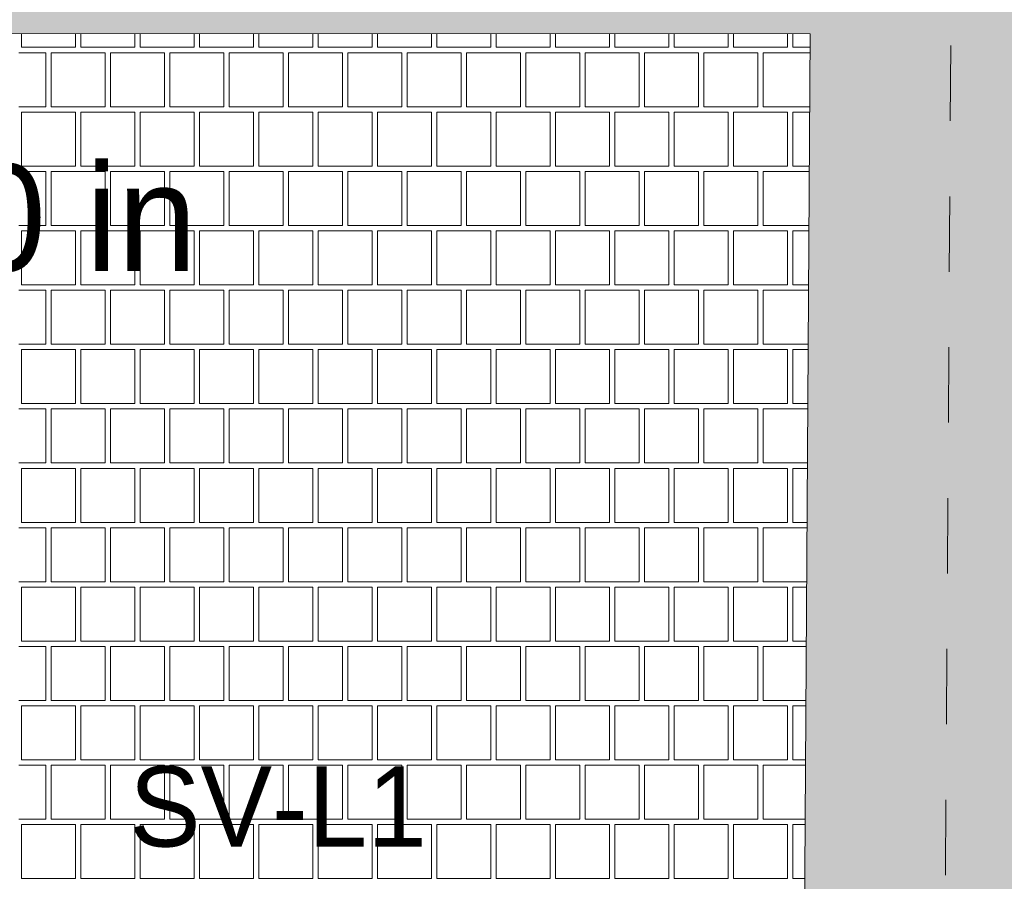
# Paper-space layout 'SA-902 Ruumi 103 siseviimistlused' of a CAD drawing. Header units: millimetres. Extents: x 15 to 415, y 5 to 292.
# Tile 41 of 71: x 117 to 135, y 170 to 186. Entities that reach past the tile are written whole.
import ezdxf
from ezdxf.xclip import XClip

# ---------------------------------------------------------------- set-up
doc = ezdxf.new("R2010")
doc.units = ezdxf.units.MM
doc.header["$MEASUREMENT"] = 0
doc.header["$XCLIPFRAME"] = 2
doc.linetypes.add('Small Dashed', pattern=[2.822222, 1.411111, -1.411111])
for name, color, linetype in [('AR - Seinad SS.ol', 7, 'Continuous'), ('AR - Talad', 7, 'Continuous'), ('SA - põrandaviimistlus', 7, 'Continuous'), ('SA - tähistused - seinteviimistlus', 7, 'Continuous'), ('Tsoonid - Neto', 7, 'Continuous')]:
    doc.layers.add(name, color=color, linetype=linetype)
doc.styles.add('GENERATED_STYLE_1', font='txt')
doc.styles.add('GENERATED_STYLE_3', font='txt')

# ---------------------------------------------------------------- blocks, each defined once
blk = doc.blocks.new('*X2')
at = {"layer": 'SA - põrandaviimistlus', "color": 254, "linetype": 'Continuous', "lineweight": 13}
for p, q in [((116.545, 185.739), (116.545, 185.484)), ((117.555, 185.484), (117.555, 185.739)), ((117.656, 185.739), (117.656, 185.484)), ((118.666, 185.484), (118.666, 185.739)), ((118.767, 185.739), (118.767, 185.484)), ((119.777, 185.484), (119.777, 185.739)), ((119.878, 185.739), (119.878, 185.484)), ((120.888, 185.484), (120.888, 185.739)), ((120.989, 185.739), (120.989, 185.484)), ((121.999, 185.484), (121.999, 185.739)), ((122.1, 185.739), (122.1, 185.484)), ((123.11, 185.484), (123.11, 185.739)), ((123.211, 185.739), (123.211, 185.484)), ((124.221, 185.484), (124.221, 185.739)), ((124.322, 185.739), (124.322, 185.484)), ((125.332, 185.484), (125.332, 185.739)), ((125.433, 185.739), (125.433, 185.484)), ((126.443, 185.484), (126.443, 185.739)), ((126.544, 185.739), (126.544, 185.484)), ((127.554, 185.484), (127.554, 185.739)), ((127.655, 185.739), (127.655, 185.484)), ((128.665, 185.484), (128.665, 185.739)), ((128.766, 185.739), (128.766, 185.484)), ((129.776, 185.484), (129.776, 185.739)), ((129.877, 185.739), (129.877, 185.484)), ((130.887, 185.484), (130.887, 185.739)), ((130.988, 185.739), (130.988, 185.484)), ((116.545, 185.484), (117.555, 185.484)), ((117.656, 185.484), (118.666, 185.484)), ((118.767, 185.484), (119.777, 185.484)), ((119.878, 185.484), (120.888, 185.484)), ((120.989, 185.484), (121.999, 185.484)), ((122.1, 185.484), (123.11, 185.484)), ((123.211, 185.484), (124.221, 185.484)), ((124.322, 185.484), (125.332, 185.484)), ((125.433, 185.484), (126.443, 185.484)), ((126.544, 185.484), (127.554, 185.484)), ((127.655, 185.484), (128.665, 185.484)), ((128.766, 185.484), (129.776, 185.484)), ((129.877, 185.484), (130.887, 185.484)), ((130.988, 185.484), (131.308, 185.484)), ((116.999, 185.383), (116.494, 185.383)), ((116.999, 184.373), (116.999, 185.383)), ((118.11, 185.383), (117.1, 185.383)), ((117.1, 185.383), (117.1, 184.373)), ((118.11, 184.373), (118.11, 185.383)), ((118.211, 184.373), (118.211, 185.383)), ((118.211, 185.383), (118.716, 185.383)), ((119.221, 185.383), (118.716, 185.383)), ((119.221, 184.373), (119.221, 185.383)), ((120.332, 185.383), (119.322, 185.383)), ((119.322, 185.383), (119.322, 184.373)), ((120.332, 184.373), (120.332, 185.383)), ((120.433, 184.373), (120.433, 185.383)), ((120.433, 185.383), (120.938, 185.383)), ((121.443, 185.383), (120.938, 185.383)), ((121.443, 184.373), (121.443, 185.383)), ((122.554, 185.383), (121.544, 185.383)), ((121.544, 185.383), (121.544, 184.373)), ((122.554, 184.373), (122.554, 185.383)), ((122.655, 184.373), (122.655, 185.383)), ((122.655, 185.383), (123.16, 185.383)), ((123.665, 185.383), (123.16, 185.383)), ((123.665, 184.373), (123.665, 185.383)), ((124.776, 185.383), (123.766, 185.383)), ((123.766, 185.383), (123.766, 184.373)), ((124.776, 184.373), (124.776, 185.383)), ((124.877, 184.373), (124.877, 185.383)), ((124.877, 185.383), (125.382, 185.383)), ((125.887, 185.383), (125.382, 185.383)), ((125.887, 184.373), (125.887, 185.383)), ((126.998, 185.383), (125.988, 185.383)), ((125.988, 185.383), (125.988, 184.373)), ((126.998, 184.373), (126.998, 185.383)), ((127.099, 184.373), (127.099, 185.383)), ((127.099, 185.383), (127.604, 185.383)), ((128.109, 185.383), (127.604, 185.383)), ((128.109, 184.373), (128.109, 185.383)), ((129.22, 185.383), (128.21, 185.383)), ((128.21, 185.383), (128.21, 184.373)), ((129.22, 184.373), (129.22, 185.383)), ((129.321, 184.373), (129.321, 185.383)), ((129.321, 185.383), (129.826, 185.383)), ((130.331, 185.383), (129.826, 185.383)), ((130.331, 184.373), (130.331, 185.383)), ((131.308, 185.383), (130.432, 185.383)), ((130.432, 185.383), (130.432, 184.373)), ((116.494, 184.373), (116.999, 184.373)), ((117.1, 184.373), (118.11, 184.373)), ((118.716, 184.373), (118.211, 184.373)), ((118.716, 184.373), (119.221, 184.373)), ((119.322, 184.373), (120.332, 184.373)), ((120.938, 184.373), (120.433, 184.373)), ((120.938, 184.373), (121.443, 184.373)), ((121.544, 184.373), (122.554, 184.373)), ((123.16, 184.373), (122.655, 184.373)), ((123.16, 184.373), (123.665, 184.373)), ((123.766, 184.373), (124.776, 184.373)), ((125.382, 184.373), (124.877, 184.373)), ((125.382, 184.373), (125.887, 184.373)), ((125.988, 184.373), (126.998, 184.373)), ((127.604, 184.373), (127.099, 184.373)), ((127.604, 184.373), (128.109, 184.373)), ((128.21, 184.373), (129.22, 184.373)), ((129.826, 184.373), (129.321, 184.373)), ((129.826, 184.373), (130.331, 184.373)), ((130.432, 184.373), (131.301, 184.373)), ((117.555, 184.272), (116.545, 184.272)), ((116.545, 184.272), (116.545, 183.262)), ((117.555, 183.262), (117.555, 184.272)), ((118.666, 184.272), (117.656, 184.272)), ((117.656, 184.272), (117.656, 183.262)), ((118.666, 183.262), (118.666, 184.272)), ((119.777, 184.272), (118.767, 184.272)), ((118.767, 184.272), (118.767, 183.262)), ((119.777, 183.262), (119.777, 184.272)), ((120.888, 184.272), (119.878, 184.272)), ((119.878, 184.272), (119.878, 183.262)), ((120.888, 183.262), (120.888, 184.272)), ((121.999, 184.272), (120.989, 184.272)), ((120.989, 184.272), (120.989, 183.262)), ((121.999, 183.262), (121.999, 184.272)), ((123.11, 184.272), (122.1, 184.272)), ((122.1, 184.272), (122.1, 183.262)), ((123.11, 183.262), (123.11, 184.272)), ((124.221, 184.272), (123.211, 184.272)), ((123.211, 184.272), (123.211, 183.262)), ((124.221, 183.262), (124.221, 184.272)), ((125.332, 184.272), (124.322, 184.272)), ((124.322, 184.272), (124.322, 183.262)), ((125.332, 183.262), (125.332, 184.272)), ((126.443, 184.272), (125.433, 184.272)), ((125.433, 184.272), (125.433, 183.262)), ((126.443, 183.262), (126.443, 184.272)), ((127.554, 184.272), (126.544, 184.272)), ((126.544, 184.272), (126.544, 183.262)), ((127.554, 183.262), (127.554, 184.272)), ((128.665, 184.272), (127.655, 184.272)), ((127.655, 184.272), (127.655, 183.262)), ((128.665, 183.262), (128.665, 184.272)), ((129.776, 184.272), (128.766, 184.272)), ((128.766, 184.272), (128.766, 183.262)), ((129.776, 183.262), (129.776, 184.272)), ((130.887, 184.272), (129.877, 184.272)), ((129.877, 184.272), (129.877, 183.262)), ((130.887, 183.262), (130.887, 184.272)), ((131.301, 184.272), (130.988, 184.272)), ((130.988, 184.272), (130.988, 183.262)), ((116.545, 183.262), (117.555, 183.262)), ((117.656, 183.262), (118.666, 183.262)), ((118.767, 183.262), (119.777, 183.262)), ((119.878, 183.262), (120.888, 183.262)), ((120.989, 183.262), (121.999, 183.262)), ((122.1, 183.262), (123.11, 183.262)), ((123.211, 183.262), (124.221, 183.262)), ((124.322, 183.262), (125.332, 183.262)), ((125.433, 183.262), (126.443, 183.262)), ((126.544, 183.262), (127.554, 183.262)), ((127.655, 183.262), (128.665, 183.262)), ((128.766, 183.262), (129.776, 183.262)), ((129.877, 183.262), (130.887, 183.262)), ((130.988, 183.262), (131.294, 183.262)), ((116.999, 183.161), (116.494, 183.161)), ((116.999, 182.151), (116.999, 183.161)), ((118.11, 183.161), (117.1, 183.161)), ((117.1, 183.161), (117.1, 182.151)), ((118.11, 182.151), (118.11, 183.161)), ((118.211, 182.151), (118.211, 183.161)), ((118.211, 183.161), (118.716, 183.161)), ((119.221, 183.161), (118.716, 183.161)), ((119.221, 182.151), (119.221, 183.161)), ((120.332, 183.161), (119.322, 183.161)), ((119.322, 183.161), (119.322, 182.151)), ((120.332, 182.151), (120.332, 183.161)), ((120.433, 182.151), (120.433, 183.161)), ((120.433, 183.161), (120.938, 183.161)), ((121.443, 183.161), (120.938, 183.161)), ((121.443, 182.151), (121.443, 183.161)), ((122.554, 183.161), (121.544, 183.161)), ((121.544, 183.161), (121.544, 182.151)), ((122.554, 182.151), (122.554, 183.161)), ((122.655, 182.151), (122.655, 183.161)), ((122.655, 183.161), (123.16, 183.161)), ((123.665, 183.161), (123.16, 183.161)), ((123.665, 182.151), (123.665, 183.161)), ((124.776, 183.161), (123.766, 183.161)), ((123.766, 183.161), (123.766, 182.151)), ((124.776, 182.151), (124.776, 183.161)), ((124.877, 182.151), (124.877, 183.161)), ((124.877, 183.161), (125.382, 183.161)), ((125.887, 183.161), (125.382, 183.161)), ((125.887, 182.151), (125.887, 183.161)), ((126.998, 183.161), (125.988, 183.161)), ((125.988, 183.161), (125.988, 182.151)), ((126.998, 182.151), (126.998, 183.161)), ((127.099, 182.151), (127.099, 183.161)), ((127.099, 183.161), (127.604, 183.161)), ((128.109, 183.161), (127.604, 183.161)), ((128.109, 182.151), (128.109, 183.161)), ((129.22, 183.161), (128.21, 183.161)), ((128.21, 183.161), (128.21, 182.151)), ((129.22, 182.151), (129.22, 183.161)), ((129.321, 182.151), (129.321, 183.161)), ((129.321, 183.161), (129.826, 183.161)), ((130.331, 183.161), (129.826, 183.161)), ((130.331, 182.151), (130.331, 183.161)), ((131.294, 183.161), (130.432, 183.161)), ((130.432, 183.161), (130.432, 182.151)), ((116.494, 182.151), (116.999, 182.151)), ((117.1, 182.151), (118.11, 182.151)), ((118.716, 182.151), (118.211, 182.151)), ((118.716, 182.151), (119.221, 182.151)), ((119.322, 182.151), (120.332, 182.151)), ((120.938, 182.151), (120.433, 182.151)), ((120.938, 182.151), (121.443, 182.151)), ((121.544, 182.151), (122.554, 182.151)), ((123.16, 182.151), (122.655, 182.151)), ((123.16, 182.151), (123.665, 182.151)), ((123.766, 182.151), (124.776, 182.151)), ((125.382, 182.151), (124.877, 182.151)), ((125.382, 182.151), (125.887, 182.151)), ((125.988, 182.151), (126.998, 182.151)), ((127.604, 182.151), (127.099, 182.151)), ((127.604, 182.151), (128.109, 182.151)), ((128.21, 182.151), (129.22, 182.151)), ((129.826, 182.151), (129.321, 182.151)), ((129.826, 182.151), (130.331, 182.151)), ((130.432, 182.151), (131.287, 182.151)), ((117.555, 182.05), (116.545, 182.05)), ((116.545, 182.05), (116.545, 181.04)), ((117.555, 181.04), (117.555, 182.05)), ((118.666, 182.05), (117.656, 182.05)), ((117.656, 182.05), (117.656, 181.04)), ((118.666, 181.04), (118.666, 182.05)), ((119.777, 182.05), (118.767, 182.05)), ((118.767, 182.05), (118.767, 181.04)), ((119.777, 181.04), (119.777, 182.05)), ((120.888, 182.05), (119.878, 182.05)), ((119.878, 182.05), (119.878, 181.04)), ((120.888, 181.04), (120.888, 182.05)), ((121.999, 182.05), (120.989, 182.05)), ((120.989, 182.05), (120.989, 181.04)), ((121.999, 181.04), (121.999, 182.05)), ((123.11, 182.05), (122.1, 182.05)), ((122.1, 182.05), (122.1, 181.04)), ((123.11, 181.04), (123.11, 182.05)), ((124.221, 182.05), (123.211, 182.05)), ((123.211, 182.05), (123.211, 181.04)), ((124.221, 181.04), (124.221, 182.05)), ((125.332, 182.05), (124.322, 182.05)), ((124.322, 182.05), (124.322, 181.04)), ((125.332, 181.04), (125.332, 182.05)), ((126.443, 182.05), (125.433, 182.05)), ((125.433, 182.05), (125.433, 181.04)), ((126.443, 181.04), (126.443, 182.05)), ((127.554, 182.05), (126.544, 182.05)), ((126.544, 182.05), (126.544, 181.04)), ((127.554, 181.04), (127.554, 182.05)), ((128.665, 182.05), (127.655, 182.05)), ((127.655, 182.05), (127.655, 181.04)), ((128.665, 181.04), (128.665, 182.05)), ((129.776, 182.05), (128.766, 182.05)), ((128.766, 182.05), (128.766, 181.04)), ((129.776, 181.04), (129.776, 182.05)), ((130.887, 182.05), (129.877, 182.05)), ((129.877, 182.05), (129.877, 181.04)), ((130.887, 181.04), (130.887, 182.05)), ((131.287, 182.05), (130.988, 182.05)), ((130.988, 182.05), (130.988, 181.04)), ((116.545, 181.04), (117.555, 181.04)), ((117.656, 181.04), (118.666, 181.04)), ((118.767, 181.04), (119.777, 181.04)), ((119.878, 181.04), (120.888, 181.04)), ((120.989, 181.04), (121.999, 181.04)), ((122.1, 181.04), (123.11, 181.04)), ((123.211, 181.04), (124.221, 181.04)), ((124.322, 181.04), (125.332, 181.04)), ((125.433, 181.04), (126.443, 181.04)), ((126.544, 181.04), (127.554, 181.04)), ((127.655, 181.04), (128.665, 181.04)), ((128.766, 181.04), (129.776, 181.04)), ((129.877, 181.04), (130.887, 181.04)), ((130.988, 181.04), (131.28, 181.04)), ((116.999, 180.939), (116.494, 180.939)), ((116.999, 179.929), (116.999, 180.939)), ((118.11, 180.939), (117.1, 180.939)), ((117.1, 180.939), (117.1, 179.929)), ((118.11, 179.929), (118.11, 180.939)), ((118.211, 179.929), (118.211, 180.939)), ((118.211, 180.939), (118.716, 180.939)), ((119.221, 180.939), (118.716, 180.939)), ((119.221, 179.929), (119.221, 180.939)), ((120.332, 180.939), (119.322, 180.939)), ((119.322, 180.939), (119.322, 179.929)), ((120.332, 179.929), (120.332, 180.939)), ((120.433, 179.929), (120.433, 180.939)), ((120.433, 180.939), (120.938, 180.939)), ((121.443, 180.939), (120.938, 180.939)), ((121.443, 179.929), (121.443, 180.939)), ((122.554, 180.939), (121.544, 180.939)), ((121.544, 180.939), (121.544, 179.929)), ((122.554, 179.929), (122.554, 180.939)), ((122.655, 179.929), (122.655, 180.939)), ((122.655, 180.939), (123.16, 180.939)), ((123.665, 180.939), (123.16, 180.939)), ((123.665, 179.929), (123.665, 180.939)), ((124.776, 180.939), (123.766, 180.939)), ((123.766, 180.939), (123.766, 179.929)), ((124.776, 179.929), (124.776, 180.939)), ((124.877, 179.929), (124.877, 180.939)), ((124.877, 180.939), (125.382, 180.939)), ((125.887, 180.939), (125.382, 180.939)), ((125.887, 179.929), (125.887, 180.939)), ((126.998, 180.939), (125.988, 180.939)), ((125.988, 180.939), (125.988, 179.929)), ((126.998, 179.929), (126.998, 180.939)), ((127.099, 179.929), (127.099, 180.939)), ((127.099, 180.939), (127.604, 180.939)), ((128.109, 180.939), (127.604, 180.939)), ((128.109, 179.929), (128.109, 180.939)), ((129.22, 180.939), (128.21, 180.939)), ((128.21, 180.939), (128.21, 179.929)), ((129.22, 179.929), (129.22, 180.939)), ((129.321, 179.929), (129.321, 180.939)), ((129.321, 180.939), (129.826, 180.939)), ((130.331, 180.939), (129.826, 180.939)), ((130.331, 179.929), (130.331, 180.939)), ((131.28, 180.939), (130.432, 180.939)), ((130.432, 180.939), (130.432, 179.929)), ((116.494, 179.929), (116.999, 179.929)), ((117.1, 179.929), (118.11, 179.929)), ((118.716, 179.929), (118.211, 179.929)), ((118.716, 179.929), (119.221, 179.929)), ((119.322, 179.929), (120.332, 179.929)), ((120.938, 179.929), (120.433, 179.929)), ((120.938, 179.929), (121.443, 179.929)), ((121.544, 179.929), (122.554, 179.929)), ((123.16, 179.929), (122.655, 179.929)), ((123.16, 179.929), (123.665, 179.929)), ((123.766, 179.929), (124.776, 179.929)), ((125.382, 179.929), (124.877, 179.929)), ((125.382, 179.929), (125.887, 179.929)), ((125.988, 179.929), (126.998, 179.929)), ((127.604, 179.929), (127.099, 179.929)), ((127.604, 179.929), (128.109, 179.929)), ((128.21, 179.929), (129.22, 179.929)), ((129.826, 179.929), (129.321, 179.929)), ((129.826, 179.929), (130.331, 179.929)), ((130.432, 179.929), (131.273, 179.929)), ((117.555, 179.828), (116.545, 179.828)), ((116.545, 179.828), (116.545, 178.818)), ((117.555, 178.818), (117.555, 179.828)), ((118.666, 179.828), (117.656, 179.828)), ((117.656, 179.828), (117.656, 178.818)), ((118.666, 178.818), (118.666, 179.828)), ((119.777, 179.828), (118.767, 179.828)), ((118.767, 179.828), (118.767, 178.818)), ((119.777, 178.818), (119.777, 179.828)), ((120.888, 179.828), (119.878, 179.828)), ((119.878, 179.828), (119.878, 178.818)), ((120.888, 178.818), (120.888, 179.828)), ((121.999, 179.828), (120.989, 179.828)), ((120.989, 179.828), (120.989, 178.818)), ((121.999, 178.818), (121.999, 179.828)), ((123.11, 179.828), (122.1, 179.828)), ((122.1, 179.828), (122.1, 178.818)), ((123.11, 178.818), (123.11, 179.828)), ((124.221, 179.828), (123.211, 179.828)), ((123.211, 179.828), (123.211, 178.818)), ((124.221, 178.818), (124.221, 179.828)), ((125.332, 179.828), (124.322, 179.828)), ((124.322, 179.828), (124.322, 178.818)), ((125.332, 178.818), (125.332, 179.828)), ((126.443, 179.828), (125.433, 179.828)), ((125.433, 179.828), (125.433, 178.818)), ((126.443, 178.818), (126.443, 179.828)), ((127.554, 179.828), (126.544, 179.828)), ((126.544, 179.828), (126.544, 178.818)), ((127.554, 178.818), (127.554, 179.828)), ((128.665, 179.828), (127.655, 179.828)), ((127.655, 179.828), (127.655, 178.818)), ((128.665, 178.818), (128.665, 179.828)), ((129.776, 179.828), (128.766, 179.828)), ((128.766, 179.828), (128.766, 178.818)), ((129.776, 178.818), (129.776, 179.828)), ((130.887, 179.828), (129.877, 179.828)), ((129.877, 179.828), (129.877, 178.818)), ((130.887, 178.818), (130.887, 179.828)), ((131.273, 179.828), (130.988, 179.828)), ((130.988, 179.828), (130.988, 178.818)), ((116.545, 178.818), (117.555, 178.818)), ((117.656, 178.818), (118.666, 178.818)), ((118.767, 178.818), (119.777, 178.818)), ((119.878, 178.818), (120.888, 178.818)), ((120.989, 178.818), (121.999, 178.818)), ((122.1, 178.818), (123.11, 178.818)), ((123.211, 178.818), (124.221, 178.818)), ((124.322, 178.818), (125.332, 178.818)), ((125.433, 178.818), (126.443, 178.818)), ((126.544, 178.818), (127.554, 178.818)), ((127.655, 178.818), (128.665, 178.818)), ((128.766, 178.818), (129.776, 178.818)), ((129.877, 178.818), (130.887, 178.818)), ((130.988, 178.818), (131.266, 178.818)), ((116.999, 178.717), (116.494, 178.717)), ((116.999, 177.707), (116.999, 178.717)), ((118.11, 178.717), (117.1, 178.717)), ((117.1, 178.717), (117.1, 177.707)), ((118.11, 177.707), (118.11, 178.717)), ((118.211, 177.707), (118.211, 178.717)), ((118.211, 178.717), (118.716, 178.717)), ((119.221, 178.717), (118.716, 178.717)), ((119.221, 177.707), (119.221, 178.717)), ((120.332, 178.717), (119.322, 178.717)), ((119.322, 178.717), (119.322, 177.707)), ((120.332, 177.707), (120.332, 178.717)), ((120.433, 177.707), (120.433, 178.717)), ((120.433, 178.717), (120.938, 178.717)), ((121.443, 178.717), (120.938, 178.717)), ((121.443, 177.707), (121.443, 178.717)), ((122.554, 178.717), (121.544, 178.717)), ((121.544, 178.717), (121.544, 177.707)), ((122.554, 177.707), (122.554, 178.717)), ((122.655, 177.707), (122.655, 178.717)), ((122.655, 178.717), (123.16, 178.717)), ((123.665, 178.717), (123.16, 178.717)), ((123.665, 177.707), (123.665, 178.717)), ((124.776, 178.717), (123.766, 178.717)), ((123.766, 178.717), (123.766, 177.707)), ((124.776, 177.707), (124.776, 178.717)), ((124.877, 177.707), (124.877, 178.717)), ((124.877, 178.717), (125.382, 178.717)), ((125.887, 178.717), (125.382, 178.717)), ((125.887, 177.707), (125.887, 178.717)), ((126.998, 178.717), (125.988, 178.717)), ((125.988, 178.717), (125.988, 177.707)), ((126.998, 177.707), (126.998, 178.717)), ((127.099, 177.707), (127.099, 178.717)), ((127.099, 178.717), (127.604, 178.717)), ((128.109, 178.717), (127.604, 178.717)), ((128.109, 177.707), (128.109, 178.717)), ((129.22, 178.717), (128.21, 178.717)), ((128.21, 178.717), (128.21, 177.707)), ((129.22, 177.707), (129.22, 178.717)), ((129.321, 177.707), (129.321, 178.717)), ((129.321, 178.717), (129.826, 178.717)), ((130.331, 178.717), (129.826, 178.717)), ((130.331, 177.707), (130.331, 178.717)), ((131.265, 178.717), (130.432, 178.717)), ((130.432, 178.717), (130.432, 177.707)), ((116.494, 177.707), (116.999, 177.707)), ((117.1, 177.707), (118.11, 177.707)), ((118.716, 177.707), (118.211, 177.707)), ((118.716, 177.707), (119.221, 177.707)), ((119.322, 177.707), (120.332, 177.707)), ((120.938, 177.707), (120.433, 177.707)), ((120.938, 177.707), (121.443, 177.707)), ((121.544, 177.707), (122.554, 177.707)), ((123.16, 177.707), (122.655, 177.707)), ((123.16, 177.707), (123.665, 177.707)), ((123.766, 177.707), (124.776, 177.707)), ((125.382, 177.707), (124.877, 177.707)), ((125.382, 177.707), (125.887, 177.707)), ((125.988, 177.707), (126.998, 177.707)), ((127.604, 177.707), (127.099, 177.707)), ((127.604, 177.707), (128.109, 177.707)), ((128.21, 177.707), (129.22, 177.707)), ((129.826, 177.707), (129.321, 177.707)), ((129.826, 177.707), (130.331, 177.707)), ((130.432, 177.707), (131.259, 177.707)), ((117.555, 177.606), (116.545, 177.606)), ((116.545, 177.606), (116.545, 176.596)), ((117.555, 176.596), (117.555, 177.606)), ((118.666, 177.606), (117.656, 177.606)), ((117.656, 177.606), (117.656, 176.596)), ((118.666, 176.596), (118.666, 177.606)), ((119.777, 177.606), (118.767, 177.606)), ((118.767, 177.606), (118.767, 176.596)), ((119.777, 176.596), (119.777, 177.606)), ((120.888, 177.606), (119.878, 177.606)), ((119.878, 177.606), (119.878, 176.596)), ((120.888, 176.596), (120.888, 177.606)), ((121.999, 177.606), (120.989, 177.606)), ((120.989, 177.606), (120.989, 176.596)), ((121.999, 176.596), (121.999, 177.606)), ((123.11, 177.606), (122.1, 177.606)), ((122.1, 177.606), (122.1, 176.596)), ((123.11, 176.596), (123.11, 177.606)), ((124.221, 177.606), (123.211, 177.606)), ((123.211, 177.606), (123.211, 176.596)), ((124.221, 176.596), (124.221, 177.606)), ((125.332, 177.606), (124.322, 177.606)), ((124.322, 177.606), (124.322, 176.596)), ((125.332, 176.596), (125.332, 177.606)), ((126.443, 177.606), (125.433, 177.606)), ((125.433, 177.606), (125.433, 176.596)), ((126.443, 176.596), (126.443, 177.606)), ((127.554, 177.606), (126.544, 177.606)), ((126.544, 177.606), (126.544, 176.596)), ((127.554, 176.596), (127.554, 177.606)), ((128.665, 177.606), (127.655, 177.606)), ((127.655, 177.606), (127.655, 176.596)), ((128.665, 176.596), (128.665, 177.606)), ((129.776, 177.606), (128.766, 177.606)), ((128.766, 177.606), (128.766, 176.596)), ((129.776, 176.596), (129.776, 177.606)), ((130.887, 177.606), (129.877, 177.606)), ((129.877, 177.606), (129.877, 176.596)), ((130.887, 176.596), (130.887, 177.606)), ((131.258, 177.606), (130.988, 177.606)), ((130.988, 177.606), (130.988, 176.596)), ((116.999, 176.495), (116.494, 176.495)), ((116.545, 176.596), (117.555, 176.596)), ((116.999, 175.485), (116.999, 176.495)), ((118.11, 176.495), (117.1, 176.495)), ((117.1, 176.495), (117.1, 175.485)), ((117.656, 176.596), (118.666, 176.596)), ((118.11, 175.485), (118.11, 176.495)), ((118.211, 175.485), (118.211, 176.495)), ((118.211, 176.495), (118.716, 176.495)), ((119.221, 176.495), (118.716, 176.495)), ((118.767, 176.596), (119.777, 176.596)), ((119.221, 175.485), (119.221, 176.495)), ((120.332, 176.495), (119.322, 176.495)), ((119.322, 176.495), (119.322, 175.485)), ((119.878, 176.596), (120.888, 176.596)), ((120.332, 175.485), (120.332, 176.495)), ((120.433, 175.485), (120.433, 176.495)), ((120.433, 176.495), (120.938, 176.495)), ((121.443, 176.495), (120.938, 176.495)), ((120.989, 176.596), (121.999, 176.596)), ((121.443, 175.485), (121.443, 176.495)), ((122.554, 176.495), (121.544, 176.495)), ((121.544, 176.495), (121.544, 175.485)), ((122.1, 176.596), (123.11, 176.596)), ((122.554, 175.485), (122.554, 176.495)), ((122.655, 175.485), (122.655, 176.495)), ((122.655, 176.495), (123.16, 176.495)), ((123.665, 176.495), (123.16, 176.495)), ((123.211, 176.596), (124.221, 176.596)), ((123.665, 175.485), (123.665, 176.495)), ((124.776, 176.495), (123.766, 176.495)), ((123.766, 176.495), (123.766, 175.485)), ((124.322, 176.596), (125.332, 176.596)), ((124.776, 175.485), (124.776, 176.495)), ((124.877, 175.485), (124.877, 176.495)), ((124.877, 176.495), (125.382, 176.495)), ((125.887, 176.495), (125.382, 176.495)), ((125.433, 176.596), (126.443, 176.596)), ((125.887, 175.485), (125.887, 176.495)), ((126.998, 176.495), (125.988, 176.495)), ((125.988, 176.495), (125.988, 175.485)), ((126.544, 176.596), (127.554, 176.596)), ((126.998, 175.485), (126.998, 176.495)), ((127.099, 175.485), (127.099, 176.495)), ((127.099, 176.495), (127.604, 176.495)), ((128.109, 176.495), (127.604, 176.495)), ((127.655, 176.596), (128.665, 176.596)), ((128.109, 175.485), (128.109, 176.495)), ((129.22, 176.495), (128.21, 176.495)), ((128.21, 176.495), (128.21, 175.485)), ((128.766, 176.596), (129.776, 176.596)), ((129.22, 175.485), (129.22, 176.495)), ((129.321, 175.485), (129.321, 176.495)), ((129.321, 176.495), (129.826, 176.495)), ((130.331, 176.495), (129.826, 176.495)), ((129.877, 176.596), (130.887, 176.596)), ((130.331, 175.485), (130.331, 176.495)), ((131.251, 176.495), (130.432, 176.495)), ((130.432, 176.495), (130.432, 175.485)), ((130.988, 176.596), (131.252, 176.596)), ((116.494, 175.485), (116.999, 175.485)), ((117.555, 175.384), (116.545, 175.384)), ((116.545, 175.384), (116.545, 174.374)), ((117.1, 175.485), (118.11, 175.485)), ((117.555, 174.374), (117.555, 175.384)), ((118.666, 175.384), (117.656, 175.384)), ((117.656, 175.384), (117.656, 174.374)), ((118.716, 175.485), (118.211, 175.485)), ((118.666, 174.374), (118.666, 175.384)), ((118.716, 175.485), (119.221, 175.485)), ((119.777, 175.384), (118.767, 175.384)), ((118.767, 175.384), (118.767, 174.374)), ((119.322, 175.485), (120.332, 175.485)), ((119.777, 174.374), (119.777, 175.384)), ((120.888, 175.384), (119.878, 175.384)), ((119.878, 175.384), (119.878, 174.374)), ((120.938, 175.485), (120.433, 175.485)), ((120.888, 174.374), (120.888, 175.384)), ((120.938, 175.485), (121.443, 175.485)), ((121.999, 175.384), (120.989, 175.384)), ((120.989, 175.384), (120.989, 174.374)), ((121.544, 175.485), (122.554, 175.485)), ((121.999, 174.374), (121.999, 175.384)), ((123.11, 175.384), (122.1, 175.384)), ((122.1, 175.384), (122.1, 174.374)), ((123.16, 175.485), (122.655, 175.485)), ((123.11, 174.374), (123.11, 175.384)), ((123.16, 175.485), (123.665, 175.485)), ((124.221, 175.384), (123.211, 175.384)), ((123.211, 175.384), (123.211, 174.374)), ((123.766, 175.485), (124.776, 175.485)), ((124.221, 174.374), (124.221, 175.384)), ((125.332, 175.384), (124.322, 175.384)), ((124.322, 175.384), (124.322, 174.374)), ((125.382, 175.485), (124.877, 175.485)), ((125.332, 174.374), (125.332, 175.384)), ((125.382, 175.485), (125.887, 175.485)), ((126.443, 175.384), (125.433, 175.384)), ((125.433, 175.384), (125.433, 174.374)), ((125.988, 175.485), (126.998, 175.485)), ((126.443, 174.374), (126.443, 175.384)), ((127.554, 175.384), (126.544, 175.384)), ((126.544, 175.384), (126.544, 174.374)), ((127.604, 175.485), (127.099, 175.485)), ((127.554, 174.374), (127.554, 175.384)), ((127.604, 175.485), (128.109, 175.485)), ((128.665, 175.384), (127.655, 175.384)), ((127.655, 175.384), (127.655, 174.374)), ((128.21, 175.485), (129.22, 175.485)), ((128.665, 174.374), (128.665, 175.384)), ((129.776, 175.384), (128.766, 175.384)), ((128.766, 175.384), (128.766, 174.374)), ((129.826, 175.485), (129.321, 175.485)), ((129.776, 174.374), (129.776, 175.384)), ((129.826, 175.485), (130.331, 175.485)), ((130.887, 175.384), (129.877, 175.384)), ((129.877, 175.384), (129.877, 174.374)), ((130.432, 175.485), (131.245, 175.485)), ((130.887, 174.374), (130.887, 175.384)), ((131.244, 175.384), (130.988, 175.384)), ((130.988, 175.384), (130.988, 174.374)), ((116.999, 174.273), (116.494, 174.273)), ((116.545, 174.374), (117.555, 174.374)), ((116.999, 173.263), (116.999, 174.273)), ((118.11, 174.273), (117.1, 174.273)), ((117.1, 174.273), (117.1, 173.263)), ((117.656, 174.374), (118.666, 174.374)), ((118.11, 173.263), (118.11, 174.273)), ((118.211, 173.263), (118.211, 174.273)), ((118.211, 174.273), (118.716, 174.273)), ((119.221, 174.273), (118.716, 174.273)), ((118.767, 174.374), (119.777, 174.374)), ((119.221, 173.263), (119.221, 174.273)), ((120.332, 174.273), (119.322, 174.273)), ((119.322, 174.273), (119.322, 173.263)), ((119.878, 174.374), (120.888, 174.374)), ((120.332, 173.263), (120.332, 174.273)), ((120.433, 173.263), (120.433, 174.273)), ((120.433, 174.273), (120.938, 174.273)), ((121.443, 174.273), (120.938, 174.273)), ((120.989, 174.374), (121.999, 174.374)), ((121.443, 173.263), (121.443, 174.273)), ((122.554, 174.273), (121.544, 174.273)), ((121.544, 174.273), (121.544, 173.263)), ((122.1, 174.374), (123.11, 174.374)), ((122.554, 173.263), (122.554, 174.273)), ((122.655, 173.263), (122.655, 174.273)), ((122.655, 174.273), (123.16, 174.273)), ((123.665, 174.273), (123.16, 174.273)), ((123.211, 174.374), (124.221, 174.374)), ((123.665, 173.263), (123.665, 174.273)), ((124.776, 174.273), (123.766, 174.273)), ((123.766, 174.273), (123.766, 173.263)), ((124.322, 174.374), (125.332, 174.374)), ((124.776, 173.263), (124.776, 174.273)), ((124.877, 173.263), (124.877, 174.273)), ((124.877, 174.273), (125.382, 174.273)), ((125.887, 174.273), (125.382, 174.273)), ((125.433, 174.374), (126.443, 174.374)), ((125.887, 173.263), (125.887, 174.273)), ((126.998, 174.273), (125.988, 174.273)), ((125.988, 174.273), (125.988, 173.263)), ((126.544, 174.374), (127.554, 174.374)), ((126.998, 173.263), (126.998, 174.273)), ((127.099, 173.263), (127.099, 174.273)), ((127.099, 174.273), (127.604, 174.273)), ((128.109, 174.273), (127.604, 174.273)), ((127.655, 174.374), (128.665, 174.374)), ((128.109, 173.263), (128.109, 174.273)), ((129.22, 174.273), (128.21, 174.273)), ((128.21, 174.273), (128.21, 173.263)), ((128.766, 174.374), (129.776, 174.374)), ((129.22, 173.263), (129.22, 174.273)), ((129.321, 173.263), (129.321, 174.273)), ((129.321, 174.273), (129.826, 174.273)), ((130.331, 174.273), (129.826, 174.273)), ((129.877, 174.374), (130.887, 174.374)), ((130.331, 173.263), (130.331, 174.273)), ((131.237, 174.273), (130.432, 174.273)), ((130.432, 174.273), (130.432, 173.263)), ((130.988, 174.374), (131.238, 174.374)), ((116.494, 173.263), (116.999, 173.263)), ((117.555, 173.162), (116.545, 173.162)), ((116.545, 173.162), (116.545, 172.152)), ((117.1, 173.263), (118.11, 173.263)), ((117.555, 172.152), (117.555, 173.162)), ((118.666, 173.162), (117.656, 173.162)), ((117.656, 173.162), (117.656, 172.152)), ((118.716, 173.263), (118.211, 173.263)), ((118.666, 172.152), (118.666, 173.162)), ((118.716, 173.263), (119.221, 173.263)), ((119.777, 173.162), (118.767, 173.162)), ((118.767, 173.162), (118.767, 172.152)), ((119.322, 173.263), (120.332, 173.263)), ((119.777, 172.152), (119.777, 173.162)), ((120.888, 173.162), (119.878, 173.162)), ((119.878, 173.162), (119.878, 172.152)), ((120.938, 173.263), (120.433, 173.263)), ((120.888, 172.152), (120.888, 173.162)), ((120.938, 173.263), (121.443, 173.263)), ((121.999, 173.162), (120.989, 173.162)), ((120.989, 173.162), (120.989, 172.152)), ((121.544, 173.263), (122.554, 173.263)), ((121.999, 172.152), (121.999, 173.162)), ((123.11, 173.162), (122.1, 173.162)), ((122.1, 173.162), (122.1, 172.152)), ((123.16, 173.263), (122.655, 173.263)), ((123.11, 172.152), (123.11, 173.162)), ((123.16, 173.263), (123.665, 173.263)), ((124.221, 173.162), (123.211, 173.162)), ((123.211, 173.162), (123.211, 172.152)), ((123.766, 173.263), (124.776, 173.263)), ((124.221, 172.152), (124.221, 173.162)), ((125.332, 173.162), (124.322, 173.162)), ((124.322, 173.162), (124.322, 172.152)), ((125.382, 173.263), (124.877, 173.263)), ((125.332, 172.152), (125.332, 173.162)), ((125.382, 173.263), (125.887, 173.263)), ((126.443, 173.162), (125.433, 173.162)), ((125.433, 173.162), (125.433, 172.152)), ((125.988, 173.263), (126.998, 173.263)), ((126.443, 172.152), (126.443, 173.162)), ((127.554, 173.162), (126.544, 173.162)), ((126.544, 173.162), (126.544, 172.152)), ((127.604, 173.263), (127.099, 173.263)), ((127.554, 172.152), (127.554, 173.162)), ((127.604, 173.263), (128.109, 173.263)), ((128.665, 173.162), (127.655, 173.162)), ((127.655, 173.162), (127.655, 172.152)), ((128.21, 173.263), (129.22, 173.263)), ((128.665, 172.152), (128.665, 173.162)), ((129.776, 173.162), (128.766, 173.162)), ((128.766, 173.162), (128.766, 172.152)), ((129.826, 173.263), (129.321, 173.263)), ((129.776, 172.152), (129.776, 173.162)), ((129.826, 173.263), (130.331, 173.263)), ((130.887, 173.162), (129.877, 173.162)), ((129.877, 173.162), (129.877, 172.152)), ((130.432, 173.263), (131.231, 173.263)), ((130.887, 172.152), (130.887, 173.162)), ((131.23, 173.162), (130.988, 173.162)), ((130.988, 173.162), (130.988, 172.152)), ((116.999, 172.051), (116.494, 172.051)), ((116.545, 172.152), (117.555, 172.152)), ((116.999, 171.041), (116.999, 172.051)), ((118.11, 172.051), (117.1, 172.051)), ((117.1, 172.051), (117.1, 171.041)), ((117.656, 172.152), (118.666, 172.152)), ((118.11, 171.041), (118.11, 172.051)), ((118.211, 171.041), (118.211, 172.051)), ((118.211, 172.051), (118.716, 172.051)), ((119.221, 172.051), (118.716, 172.051)), ((118.767, 172.152), (119.777, 172.152)), ((119.221, 171.041), (119.221, 172.051)), ((120.332, 172.051), (119.322, 172.051)), ((119.322, 172.051), (119.322, 171.041)), ((119.878, 172.152), (120.888, 172.152)), ((120.332, 171.041), (120.332, 172.051)), ((120.433, 171.041), (120.433, 172.051)), ((120.433, 172.051), (120.938, 172.051)), ((121.443, 172.051), (120.938, 172.051)), ((120.989, 172.152), (121.999, 172.152)), ((121.443, 171.041), (121.443, 172.051)), ((122.554, 172.051), (121.544, 172.051)), ((121.544, 172.051), (121.544, 171.041)), ((122.1, 172.152), (123.11, 172.152)), ((122.554, 171.041), (122.554, 172.051)), ((122.655, 171.041), (122.655, 172.051)), ((122.655, 172.051), (123.16, 172.051)), ((123.665, 172.051), (123.16, 172.051)), ((123.211, 172.152), (124.221, 172.152)), ((123.665, 171.041), (123.665, 172.051)), ((124.776, 172.051), (123.766, 172.051)), ((123.766, 172.051), (123.766, 171.041)), ((124.322, 172.152), (125.332, 172.152)), ((124.776, 171.041), (124.776, 172.051)), ((124.877, 171.041), (124.877, 172.051)), ((124.877, 172.051), (125.382, 172.051)), ((125.887, 172.051), (125.382, 172.051)), ((125.433, 172.152), (126.443, 172.152)), ((125.887, 171.041), (125.887, 172.051)), ((126.998, 172.051), (125.988, 172.051)), ((125.988, 172.051), (125.988, 171.041)), ((126.544, 172.152), (127.554, 172.152)), ((126.998, 171.041), (126.998, 172.051)), ((127.099, 171.041), (127.099, 172.051)), ((127.099, 172.051), (127.604, 172.051)), ((128.109, 172.051), (127.604, 172.051)), ((127.655, 172.152), (128.665, 172.152)), ((128.109, 171.041), (128.109, 172.051)), ((129.22, 172.051), (128.21, 172.051)), ((128.21, 172.051), (128.21, 171.041)), ((128.766, 172.152), (129.776, 172.152)), ((129.22, 171.041), (129.22, 172.051)), ((129.321, 171.041), (129.321, 172.051)), ((129.321, 172.051), (129.826, 172.051)), ((130.331, 172.051), (129.826, 172.051)), ((129.877, 172.152), (130.887, 172.152)), ((130.331, 171.041), (130.331, 172.051)), ((131.223, 172.051), (130.432, 172.051)), ((130.432, 172.051), (130.432, 171.041)), ((130.988, 172.152), (131.224, 172.152)), ((116.494, 171.041), (116.999, 171.041)), ((117.555, 170.94), (116.545, 170.94)), ((116.545, 170.94), (116.545, 169.93)), ((117.1, 171.041), (118.11, 171.041)), ((117.555, 169.93), (117.555, 170.94)), ((118.666, 170.94), (117.656, 170.94)), ((117.656, 170.94), (117.656, 169.93)), ((118.716, 171.041), (118.211, 171.041)), ((118.666, 169.93), (118.666, 170.94)), ((118.716, 171.041), (119.221, 171.041)), ((119.777, 170.94), (118.767, 170.94)), ((118.767, 170.94), (118.767, 169.93)), ((119.322, 171.041), (120.332, 171.041)), ((119.777, 169.93), (119.777, 170.94)), ((120.888, 170.94), (119.878, 170.94)), ((119.878, 170.94), (119.878, 169.93)), ((120.938, 171.041), (120.433, 171.041)), ((120.888, 169.93), (120.888, 170.94)), ((120.938, 171.041), (121.443, 171.041)), ((121.999, 170.94), (120.989, 170.94)), ((120.989, 170.94), (120.989, 169.93)), ((121.544, 171.041), (122.554, 171.041)), ((121.999, 169.93), (121.999, 170.94)), ((123.11, 170.94), (122.1, 170.94)), ((122.1, 170.94), (122.1, 169.93)), ((123.16, 171.041), (122.655, 171.041)), ((123.11, 169.93), (123.11, 170.94)), ((123.16, 171.041), (123.665, 171.041)), ((124.221, 170.94), (123.211, 170.94)), ((123.211, 170.94), (123.211, 169.93)), ((123.766, 171.041), (124.776, 171.041)), ((124.221, 169.93), (124.221, 170.94)), ((125.332, 170.94), (124.322, 170.94)), ((124.322, 170.94), (124.322, 169.93)), ((125.382, 171.041), (124.877, 171.041)), ((125.332, 169.93), (125.332, 170.94)), ((125.382, 171.041), (125.887, 171.041)), ((126.443, 170.94), (125.433, 170.94)), ((125.433, 170.94), (125.433, 169.93)), ((125.988, 171.041), (126.998, 171.041)), ((126.443, 169.93), (126.443, 170.94)), ((127.554, 170.94), (126.544, 170.94)), ((126.544, 170.94), (126.544, 169.93)), ((127.604, 171.041), (127.099, 171.041)), ((127.554, 169.93), (127.554, 170.94)), ((127.604, 171.041), (128.109, 171.041)), ((128.665, 170.94), (127.655, 170.94)), ((127.655, 170.94), (127.655, 169.93)), ((128.21, 171.041), (129.22, 171.041)), ((128.665, 169.93), (128.665, 170.94)), ((129.776, 170.94), (128.766, 170.94)), ((128.766, 170.94), (128.766, 169.93)), ((129.826, 171.041), (129.321, 171.041)), ((129.776, 169.93), (129.776, 170.94)), ((129.826, 171.041), (130.331, 171.041)), ((130.887, 170.94), (129.877, 170.94)), ((129.877, 170.94), (129.877, 169.93)), ((130.432, 171.041), (131.217, 171.041)), ((130.887, 169.93), (130.887, 170.94)), ((131.216, 170.94), (130.988, 170.94)), ((130.988, 170.94), (130.988, 169.93)), ((116.545, 169.93), (117.555, 169.93)), ((117.656, 169.93), (118.666, 169.93)), ((118.767, 169.93), (119.777, 169.93)), ((119.878, 169.93), (120.888, 169.93)), ((120.989, 169.93), (121.999, 169.93)), ((122.1, 169.93), (123.11, 169.93)), ((123.211, 169.93), (124.221, 169.93)), ((124.322, 169.93), (125.332, 169.93)), ((125.433, 169.93), (126.443, 169.93)), ((126.544, 169.93), (127.554, 169.93)), ((127.655, 169.93), (128.665, 169.93)), ((128.766, 169.93), (129.776, 169.93)), ((129.877, 169.93), (130.887, 169.93)), ((130.988, 169.93), (131.21, 169.93))]:
    blk.add_line(p, q, dxfattribs=at)
blk = doc.blocks.new('Drawing_1_1', base_point=(61.449, 53.275))
at = {"layer": 'SA - põrandaviimistlus', "linetype": 'Continuous', "lineweight": 13}
h = blk.add_hatch(dxfattribs=at)
h.set_pattern_fill('Grid_600x600_0001', color=254, style=0, pattern_type=2)
h.set_pattern_definition([(0, (61.449, 53.2755), (0, 6), []), (90, (61.449, 53.2755), (-6, 0), [])])
h.paths.add_polyline_path([(105.721, 218.244), (105.386, 198.526), (106.736, 198.516), (106.695, 195.537), (108.166, 195.537), (108.166, 192.767), (134.015, 192.767), (134.015, 195.537), (134.304, 195.537), (134.3, 197.881), (142.202, 197.893), (142.23, 199.986), (149.429, 199.89), (149.404, 196.959), (152.262, 196.963), (152.267, 193.163), (188.583, 193.218), (188.577, 197.018), (193.466, 197.026), (193.466, 198.218), (199.166, 198.218), (199.166, 197.034), (214.276, 197.057), (214.287, 189.857), (213.642, 189.856), (213.261, 163.413), (213.958, 163.415), (213.978, 157.565), (211.724, 157.584), (211.333, 131.191), (212.783, 131.169), (212.78, 130.925), (213.902, 130.927), (213.914, 125.227), (190.819, 125.196), (190.815, 127.844), (145.517, 127.784), (145.519, 125.137), (140.626, 125.13), (140.59, 115.843), (138.333, 115.852), (138.179, 76.16), (140.436, 76.151), (140.419, 64.848), (197.715, 64.938), (197.754, 97.452), (212.734, 97.416), (212.689, 96.617), (213.675, 96.614), (213.665, 92.64), (238.665, 92.58), (238.675, 96.554), (243.295, 96.543), (244.201, 96.541), (244.201, 125.294), (238.914, 125.283), (238.901, 130.983), (240.061, 130.985), (240.061, 131.185), (242.964, 131.15), (242.962, 130.992), (244.201, 130.994), (244.201, 189.903), (243.683, 189.902), (243.288, 157.625), (239.687, 157.654), (239.666, 163.504), (240.46, 163.507), (240.783, 189.897), (240.067, 189.896), (240.056, 197.096), (244.201, 197.103), (244.201, 199.036), (201.166, 199.036), (201.166, 212.446), (209.761, 212.446, -0.068715), (209.037, 214.423), (199.166, 214.446), (199.166, 211.518), (193.466, 211.518), (193.425, 233.349), (149.874, 233.347), (149.792, 227.137), (142.592, 227.233), (142.704, 235.586), (114.929, 235.586), (114.929, 218.186), (107.051, 218.186)])
h.paths.add_polyline_path([(145.626, 67.938), (145.626, 122.227), (205.909, 122.227), (205.909, 100.452), (190.757, 100.452), (190.757, 67.938)], flags=0)
h.paths.add_polyline_path([(215.914, 134.278), (215.914, 189.096), (236.914, 189.096), (236.914, 134.278)], flags=0)
h.paths.add_polyline_path([(215.914, 100.452), (215.914, 122.227), (236.914, 122.227), (236.914, 100.452)], flags=0)
at = {"layer": 'SA - põrandaviimistlus', "linetype": 'Continuous', "lineweight": 20}
h = blk.add_hatch(dxfattribs=at)
h.set_pattern_fill('Carpet_tihe_0001', color=252, style=0, pattern_type=2)
h.set_pattern_definition([(45, (61.4492, 56.2755), (-0.954594, 0.954594), [0, -0.9, 0, -1.35]), (110, (64.4492, 56.2755), (1.268585, 0.461727), [0, -0.66, 0, -1.14])])
h.paths.add_polyline_path([(74.616, 140.163), (78.245, 139.844), (80.882, 185.741), (131.31, 185.739), (130.962, 130.817), (134.996, 130.823), (135.054, 140.028), (137.363, 140.013), (137.62, 180.434), (135.31, 180.448), (135.369, 189.739), (126.091, 189.728), (126.091, 191.367), (116.091, 191.367), (116.091, 189.737), (108.166, 189.737), (101.021, 189.737), (78.924, 189.737), (76.976, 189.737), (75.907, 154.818)])
at = {"layer": 'AR - Talad', "color": 5, "linetype": 'Small Dashed', "lineweight": 13}
blk.add_line((133.96, 188.339), (133.604, 132.221), dxfattribs=at)
at = {"layer": 'SA - põrandaviimistlus', "color": 252, "linetype": 'Continuous', "lineweight": 13, "flags": 128}
for points in [[(74.616, 140.163), (78.245, 139.844), (80.882, 185.741), (131.31, 185.739), (130.962, 130.817), (134.996, 130.823), (135.054, 140.028), (137.363, 140.013), (137.62, 180.434), (135.31, 180.448), (135.369, 189.739), (126.091, 189.728), (126.091, 191.367), (116.091, 191.367), (116.091, 189.737), (108.166, 189.737), (101.021, 189.737), (78.924, 189.737), (76.976, 189.737), (75.907, 154.818)], [(77.394, 125.047), (73.551, 70.524), (130.681, 70.637), (130.925, 125.117), (125.521, 125.118), (125.521, 130.81), (130.962, 130.817), (131.31, 185.739), (80.882, 185.741), (78.245, 139.844), (80.194, 139.672), (79.409, 130.749), (80.191, 130.751), (80.191, 125.044)]]:
    blk.add_lwpolyline(points, close=True, dxfattribs=at)
at = {"layer": 'AR - Seinad SS.ol', "color": 7, "linetype": 'Continuous', "lineweight": 13}
blk.add_blockref('*X2', (0, 0), dxfattribs=at)
at = {"layer": 'SA - tähistused - seinteviimistlus', "color": 214, "linetype": 'Continuous', "lineweight": 15, "insert": (118.56, 170.509), "char_height": 1.5, "attachment_point": 7, "style": 'GENERATED_STYLE_3'}
blk.add_mtext('{\\A1;SV-L1}', dxfattribs=at)
at = {"layer": 'Tsoonid - Neto', "color": 7, "linetype": 'Continuous', "lineweight": 5, "insert": (90.242, 183.301), "char_height": 2, "attachment_point": 1, "style": 'GENERATED_STYLE_1'}
blk.add_mtext('{\\A1;koosolekutesaal 30-60 in}', dxfattribs=at)

psp = doc.layouts.new('SA-902 Ruumi 103 siseviimistlused')

# ---------------------------------------------------------------- block references
at = {"color": 7, "linetype": 'Continuous', "lineweight": 13}
ref = psp.add_blockref('Drawing_1_1', (61.449, 53.275), dxfattribs=at)
XClip(ref).set_block_clipping_path([(24.1555726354, 26.0866641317), (244.2005401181, 283.9995795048)])

doc.saveas('drawing.dxf')
